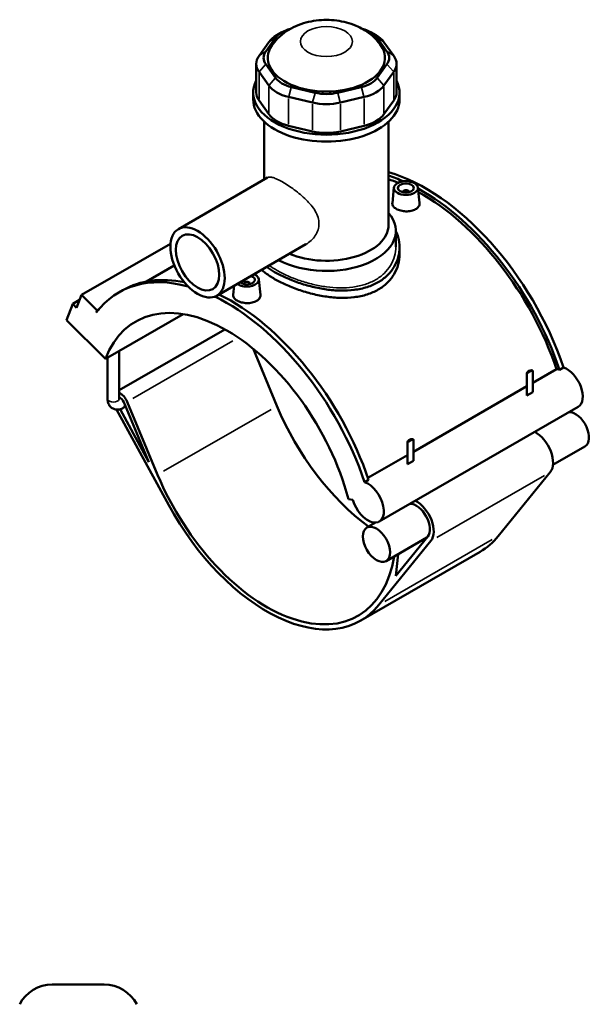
# Model space of a CAD drawing. Header units: inches. Extents: x -3 to 51.4, y -2.5 to 49.9.
# Tile 9 of 9: x 37.3 to 51.4, y 25.7 to 49.9. Entities that reach past the tile are written whole.
import ezdxf

# ---------------------------------------------------------------- set-up
doc = ezdxf.new("R2010")
doc.units = ezdxf.units.IN
doc.header["$MEASUREMENT"] = 0
doc.layers.add('Visible (ANSI)', color=7, linetype='Continuous', lineweight=50)
doc.layers.add('Visible Narrow (ANSI)', color=7, linetype='Continuous', lineweight=35)

msp = doc.modelspace()

# ---------------------------------------------------------------- linework, layer by layer
at = {"layer": 'Visible (ANSI)'}
for p, q in [((43.4128, 49.1531), (43.655, 49.4898)), ((43.8093, 49.6234), (43.6814, 49.5491)), ((46.0023, 49.6234), (46.1302, 49.5491)), ((46.1566, 49.4898), (46.3988, 49.1531)), ((43.4885, 49.3822), (43.2463, 49.0454)), ((46.5653, 49.0454), (46.3231, 49.3822)), ((43.1777, 48.8469), (43.1777, 48.1395)), ((43.655, 48.4986), (43.4128, 48.8353)), ((46.3988, 48.8353), (46.1566, 48.4986)), ((46.6339, 48.8469), (46.6339, 48.1395)), ((43.2463, 48.6483), (43.4885, 48.3115)), ((46.3231, 48.3115), (46.5653, 48.6483)), ((44.6299, 48.1344), (44.0452, 48.2739)), ((45.7664, 48.2739), (45.1817, 48.1344)), ((43.1034, 47.9685), (43.1034, 48.1395)), ((43.9762, 48.0307), (44.5609, 47.8912)), ((45.2507, 47.8912), (45.8354, 48.0307)), ((46.7082, 47.9685), (46.7082, 48.1395)), ((43.4885, 47.6041), (43.2463, 47.9409)), ((46.5653, 47.9409), (46.3231, 47.6041)), ((43.3738, 45.9981), (43.3738, 47.4218)), ((44.5609, 47.1838), (43.9762, 47.3233)), ((45.8354, 47.3233), (45.2507, 47.1838)), ((46.4378, 44.8817), (46.4378, 47.4218)), ((43.4585, 46.0469), (41.2584, 44.7799)), ((46.5712, 45.7996), (46.5305, 45.4199)), ((47.1606, 45.7996), (47.2012, 45.421)), ((46.7872, 45.6926), (46.7872, 45.6852)), ((46.9446, 45.6926), (46.9446, 45.6852)), ((46.618, 44.3435), (46.618, 44.7344)), ((41.0646, 44.4192), (38.874, 43.1577)), ((44.4035, 44.4058), (42.2034, 43.1389)), ((46.7082, 44.3312), (46.7082, 44.1552)), ((41.1594, 43.8852), (40.4716, 43.4891)), ((42.6343, 43.387), (42.6103, 43.1624)), ((42.867, 43.4277), (42.867, 43.4351)), ((43.0244, 43.4277), (43.0244, 43.4351)), ((43.2404, 43.5421), (43.281, 43.1635)), ((38.7519, 42.8403), (38.874, 43.1577)), ((38.874, 43.1577), (39.2572, 42.7758)), ((39.7951, 43.2202), (39.8931, 43.2766)), ((38.5036, 42.539), (38.6561, 42.9358)), ((38.8264, 43.0338), (38.6561, 42.9358)), ((38.6561, 42.9358), (38.7519, 42.8403)), ((39.2572, 42.7758), (39.2367, 42.7224)), ((39.2977, 42.7991), (39.2572, 42.7758)), ((39.4617, 41.5841), (41.3775, 42.6874)), ((38.5036, 42.539), (39.4617, 41.5841)), ((42.4078, 42.311), (39.8026, 40.8108)), ((39.8026, 40.6036), (39.8026, 41.7805)), ((43.0979, 41.8384), (43.6884, 40.4263)), ((39.5142, 40.6036), (39.5142, 41.6144)), ((49.8455, 40.7019), (49.8455, 41.2297)), ((49.8481, 40.6849), (49.8481, 41.2153)), ((49.8692, 41.2467), (49.9676, 41.3034)), ((49.8965, 41.2873), (49.8797, 41.2776)), ((49.9886, 40.9935), (50.5775, 41.3326)), ((49.9886, 41.2962), (49.9886, 40.7657)), ((50.6487, 41.3177), (50.7467, 41.3741)), ((47.0485, 39.3004), (49.8455, 40.9111)), ((49.8481, 40.6849), (49.9886, 40.7657)), ((39.9159, 40.5179), (40.5328, 39.0429)), ((40.7483, 38.7332), (39.9965, 40.5308)), ((39.7369, 40.3372), (41.0215, 37.9845)), ((40.5328, 39.0429), (39.8214, 40.3457)), ((39.96, 40.4126), (39.9019, 40.3792)), ((51.1057, 40.4029), (46.2055, 37.581)), ((46.9053, 39.5366), (46.9053, 39.0087)), ((46.908, 38.9917), (46.908, 39.5221)), ((46.929, 39.5536), (47.0274, 39.6102)), ((46.9564, 39.5942), (46.9396, 39.5845)), ((47.0485, 39.603), (47.0485, 39.0726)), ((51.2764, 39.4303), (50.4882, 38.9764)), ((45.9285, 38.6554), (46.9053, 39.218)), ((46.908, 38.9917), (47.0485, 39.0726)), ((50.4227, 38.7993), (49.1401, 37.2206)), ((45.8465, 38.5522), (45.9445, 38.6087)), ((45.4497, 38.1359), (45.5602, 38.1187)), ((46.1177, 37.5555), (45.9022, 37.4314)), ((46.1999, 35.5275), (47.4825, 37.1062)), ((47.3822, 37.1878), (46.3761, 36.6084)), ((47.402, 37.2121), (46.6179, 36.247)), ((48.6919, 36.8357), (45.7518, 35.1425)), ((46.6179, 36.247), (46.6748, 36.7804)), ((38.1503, 26.188), (39.4324, 26.188))]:
    msp.add_line(p, q, dxfattribs=at)
for centre, start, end in [((38.1503, 25.2868), 90, 152.70323), ((39.4324, 25.2868), 27.29677, 90)]:
    msp.add_arc(centre, 0.9012, start, end, dxfattribs=at)
for centre, major_axis, ratio, start_param, end_param in [((44.3211, 49.3309), (-0.7209, 0), 0.5758617, 5.1427923, 5.8904862), ((45.4905, 49.3309), (0.7209, 0), 0.5758617, 0.3926991, 1.140393), ((44.3211, 49.1836), (-0.9012, 0), 0.5758617, 5.5016397, 5.8904862), ((45.4905, 49.1836), (-0.9012, 0), 0.5758617, 3.5342917, 3.9231383), ((44.9058, 48.9942), (-1.4419, 0), 0.5758617, 5.9111568, 9.7968065), ((44.0789, 48.8469), (-0.9012, 0), 0.5758617, 5.8904862, 6.6758844), ((44.0789, 48.9942), (-0.7209, 0), 0.5758617, 5.8904862, 6.6758844), ((45.7327, 48.9942), (0.7209, 0), 0.5758617, 5.8904862, 6.6758844), ((45.7327, 48.8469), (0.9012, 0), 0.5758617, 5.8904862, 6.6758844), ((44.3211, 48.6575), (-0.7209, 0), 0.5758617, 0.3926991, 1.1780972), ((45.4905, 48.6575), (0.7209, 0), 0.5758617, 5.1050881, 5.8904862), ((44.9058, 48.1395), (-1.8024, 0), 0.5758617, 5.9951502, 9.712813), ((44.3211, 48.5101), (0.9012, 0), 0.5758617, 3.5342917, 4.3196899), ((45.4905, 48.5101), (0.9012, 0), 0.5758617, 5.1050881, 5.8904862), ((44.0789, 48.1395), (-0.9012, 0), 0.5758617, 0, 0.3926991), ((44.9058, 48.518), (-0.7209, 0), 0.5758617, 1.1780972, 1.9634954), ((45.7327, 48.1395), (0.9012, 0), 0.5758617, 5.8904862, 6.2831853), ((44.9058, 47.9685), (-1.8024, 0), 0.5758617, 0, 3.1415927), ((44.9058, 48.3707), (0.9012, 0), 0.5758617, 4.3196899, 5.1050881), ((44.3211, 47.8027), (-0.9012, 0), 0.5758617, 0.3926991, 1.1780972), ((45.4905, 47.8027), (0.9012, 0), 0.5758617, 5.1050881, 5.8904862), ((44.9058, 47.6633), (-0.9012, 0), 0.5758617, 1.1780972, 1.9634954), ((47.3559, 41.4219), (-2.6605, 4.6201), 0.5780931, 4.3812083, 5.7457364), ((47.2579, 41.3655), (2.6605, -4.6201), 0.5780931, 2.4795724, 2.5774261), ((47.2579, 41.3655), (-2.6084, 4.5295), 0.5780931, 5.6574668, 5.7234787), ((46.8659, 45.6926), (-0.0787, 0), 0.5758617, 2.9729035, 6.4518745), ((47.2579, 41.3655), (2.6605, -4.6201), 0.5780931, 1.2396157, 2.3833114), ((47.2579, 41.3655), (-2.6084, 4.5295), 0.5780931, 4.384141, 5.5227723), ((44.9058, 44.7344), (1.7122, 0), 0.5758617, 3.9551748, 6.74614), ((44.9058, 44.8817), (1.532, 0), 0.5758617, 4.077153, 6.2831853), ((42.4557, 38.6001), (-2.6605, 4.6201), 0.5780931, 5.7563716, 6.5230968), ((42.9457, 43.5316), (0.2953, 0), 0.5758617, 3.7822299, 7.2133444), ((42.9457, 43.5316), (0.1969, 0), 0.5758617, 3.7088819, 7.2866924), ((42.5537, 38.6565), (-2.6605, 4.6201), 0.5780931, 5.8089372, 6.2831853), ((42.9457, 43.4351), (-0.0787, 0), 0.5758617, 2.9729035, 6.4518745), ((42.5537, 38.6565), (2.6605, -4.6201), 0.5780931, 1.2396157, 2.436218), ((42.4557, 38.6001), (-2.2486, 3.9047), 0.5780931, 4.2779904, 6.7214513), ((42.4557, 38.6001), (-2.6605, 4.6201), 0.5780931, 4.3812083, 5.5790057), ((49.9636, 41.2297), (-0.1181, 0), 0.5758617, 5.5016397, 6.4967918), ((49.9636, 41.249), (-0.0945, 0), 0.5758617, 4.6698879, 6.3256863), ((50.731, 40.827), (-0.2767, 0.4806), 0.5780931, 5.7110167, 5.901862), ((50.829, 40.8834), (0.2767, -0.4806), 0.5780931, 0, 2.569424), ((39.8299, 40.5041), (-0.1394, 0.2421), 0.5780931, 4.4960022, 5.6384643), ((39.8299, 40.5041), (0.072, -0.125), 0.5780931, 1.3544095, 2.6293968), ((46.3759, 40.8576), (2.2486, -3.9047), 0.5780931, 4.4960022, 5.3639968), ((51.0394, 39.8418), (-0.237, 0.4115), 0.5780931, 3.1415927, 5.9797429), ((50.0594, 39.2774), (0.3044, -0.5286), 0.5780931, 0.2180701, 2.4081084), ((47.0234, 39.5366), (-0.1181, 0), 0.5758617, 5.5016397, 6.4967918), ((47.0234, 39.5559), (-0.0945, 0), 0.5758617, 4.6698879, 6.3256863), ((43.4357, 39.1644), (2.2486, -3.9047), 0.5780931, 4.4960022, 6.8973852), ((45.9287, 38.0616), (0.2767, -0.4806), 0.5780931, 4.2779904, 8.8526093), ((47.1192, 37.5843), (0.3044, -0.5286), 0.5780931, 0.2180701, 2.4081084), ((43.4357, 39.1644), (2.316, -4.0219), 0.5780931, 4.6731158, 6.5012554), ((47.1192, 37.5843), (0.237, -0.4115), 0.5780931, 0.2180701, 2.8381503), ((46.3759, 40.8576), (2.316, -4.0219), 0.5780931, 0, 0.2180701)]:
    msp.add_ellipse(centre, major_axis=major_axis, ratio=ratio, start_param=start_param, end_param=end_param, dxfattribs=at)
for centre, major_axis, ratio in [((46.8659, 45.7891), (-0.2953, 0), 0.5758617), ((46.8659, 45.7891), (0.1969, 0), 0.5758617), ((41.7309, 43.9594), (-0.4725, 0.8205), 0.5780931), ((41.7309, 43.9594), (-0.378, 0.6564), 0.5780931), ((46.1392, 37.0199), (-0.237, 0.4115), 0.5780931)]:
    msp.add_ellipse(centre, major_axis=major_axis, ratio=ratio, dxfattribs=at)
for points, knots in [([(46.249, 49.296), (46.174, 49.4067), (46.0876, 49.4954), (45.8815, 49.6635), (45.7596, 49.7316), (45.4802, 49.85), (45.3214, 49.8896), (44.993, 49.9321), (44.8234, 49.9323), (44.4856, 49.8894), (44.3175, 49.8469), (43.9955, 49.7046), (43.8392, 49.6091), (43.6492, 49.4119), (43.604, 49.3573), (43.5625, 49.296)], [1.1574267, 1.1574267, 1.1574267, 1.1574267, 1.4003574, 1.4003574, 1.7217975, 1.7217975, 2.1352261, 2.1352261, 2.5730226, 2.5730226, 3.0108124, 3.0108124, 3.4205365, 3.4205365, 3.5549623, 3.5549623, 3.5549623, 3.5549623]), ([(47.1038, 45.2671), (47.074, 45.2499), (47.0361, 45.2355), (46.9533, 45.2175), (46.9083, 45.2139), (46.8239, 45.2162), (46.7789, 45.2223), (46.6962, 45.2438), (46.6585, 45.2591), (46.5988, 45.2935), (46.5729, 45.3148), (46.5385, 45.3607), (46.53, 45.3854), (46.5299, 45.4123), (46.5301, 45.4161), (46.5305, 45.4199)], [0, 0, 0, 0, 0.321687, 0.321687, 0.643374, 0.643374, 0.9648534, 0.9648534, 1.2863328, 1.2863328, 1.6078122, 1.6078122, 1.9292915, 1.9292915, 1.9809557, 1.9809557, 1.9809557, 1.9809557]), ([(47.2012, 45.421), (47.2016, 45.4168), (47.2019, 45.4126), (47.202, 45.383), (47.1937, 45.3559), (47.1595, 45.3065), (47.1337, 45.2842), (47.1038, 45.2671)], [4.4493748, 4.4493748, 4.4493748, 4.4493748, 4.5019571, 4.5019571, 4.82364413, 4.82364413, 5.14533115, 5.14533115, 5.14533115, 5.14533115]), ([(46.618, 44.7292), (46.6416, 44.6795), (46.6606, 44.6284), (46.6975, 44.4949), (46.7082, 44.4117), (46.7082, 44.2508), (46.6975, 44.1674), (46.6522, 44.003), (46.6177, 43.922), (46.5262, 43.7699), (46.469, 43.6987), (46.3364, 43.5719), (46.2609, 43.5163), (46.1803, 43.4698)], [9.0143503, 9.0143503, 9.0143503, 9.0143503, 9.5627615, 9.5627615, 10.43196, 10.43196, 11.3015529, 11.3015529, 12.1711458, 12.1711458, 13.0407387, 13.0407387, 13.9103316, 13.9103316, 13.9103316, 13.9103316]), ([(46.7082, 44.1552), (46.7082, 44.0741), (46.6975, 43.9901), (46.6523, 43.8244), (46.6178, 43.7427), (46.5263, 43.5896), (46.4691, 43.5179), (46.3365, 43.3905), (46.261, 43.3347), (46.1803, 43.2882)], [24.3595458, 24.3595458, 24.3595458, 24.3595458, 25.2297958, 25.2297958, 26.1000458, 26.1000458, 26.9702958, 26.9702958, 27.8405458, 27.8405458, 27.8405458, 27.8405458]), ([(46.1803, 43.2882), (46.0995, 43.2417), (46.0084, 43.2016), (45.8106, 43.1387), (45.7039, 43.116), (45.4819, 43.0886), (45.3664, 43.0839), (45.1346, 43.0901), (45.0182, 43.101), (44.7934, 43.1336), (44.6771, 43.1566), (44.4452, 43.2141), (44.3297, 43.2485), (44.1076, 43.3255), (44.0009, 43.368), (43.8031, 43.4572), (43.712, 43.5038), (43.5506, 43.5968), (43.4751, 43.6461), (43.3739, 43.7232), (43.3416, 43.7502), (43.3121, 43.7773)], [0, 0, 0, 0, 0.87025, 0.87025, 1.7405, 1.7405, 2.6107501, 2.6107501, 3.4810001, 3.4810001, 4.3507842, 4.3507842, 5.2205683, 5.2205683, 6.0903524, 6.0903524, 6.9601365, 6.9601365, 7.8299206, 7.8299206, 8.2875567, 8.2875567, 8.2875567, 8.2875567]), ([(46.1803, 43.4698), (46.0996, 43.4233), (46.0085, 43.3831), (45.8108, 43.3197), (45.7041, 43.2965), (45.4821, 43.268), (45.3666, 43.2626), (45.1347, 43.2675), (45.0183, 43.2777), (44.7933, 43.309), (44.6769, 43.3313), (44.445, 43.3876), (44.3295, 43.4215), (44.1074, 43.4975), (44.0007, 43.5397), (43.803, 43.6283), (43.712, 43.6748), (43.6313, 43.7212)], [13.9103316, 13.9103316, 13.9103316, 13.9103316, 14.7799245, 14.7799245, 15.6495174, 15.6495174, 16.5191103, 16.5191103, 17.3887032, 17.3887032, 18.2579018, 18.2579018, 19.1271003, 19.1271003, 19.9962989, 19.9962989, 20.8654974, 20.8654974, 20.8654974, 20.8654974]), ([(43.1836, 43.0096), (43.1538, 42.9924), (43.1159, 42.978), (43.0331, 42.96), (42.9881, 42.9564), (42.9037, 42.9587), (42.8587, 42.9648), (42.776, 42.9863), (42.7383, 43.0016), (42.6786, 43.036), (42.6527, 43.0573), (42.6183, 43.1032), (42.6098, 43.128), (42.6097, 43.1549), (42.6099, 43.1586), (42.6103, 43.1624)], [2.5726656, 2.5726656, 2.5726656, 2.5726656, 2.8943526, 2.8943526, 3.2160396, 3.2160396, 3.537519, 3.537519, 3.8589984, 3.8589984, 4.1804777, 4.1804777, 4.5019571, 4.5019571, 4.5536213, 4.5536213, 4.5536213, 4.5536213]), ([(43.281, 43.1635), (43.2814, 43.1593), (43.2817, 43.1551), (43.2818, 43.1255), (43.2735, 43.0984), (43.2393, 43.049), (43.2135, 43.0268), (43.1836, 43.0096)], [7.02204037, 7.02204037, 7.02204037, 7.02204037, 7.07462268, 7.07462268, 7.3963097, 7.3963097, 7.71799672, 7.71799672, 7.71799672, 7.71799672]), ([(39.5142, 40.6036), (39.5142, 40.5698), (39.5187, 40.5354), (39.5408, 40.4696), (39.5579, 40.4378), (39.6018, 40.39), (39.6253, 40.3723), (39.6754, 40.348), (39.7015, 40.3409), (39.7558, 40.335), (39.7837, 40.3372), (39.8428, 40.35), (39.8729, 40.3626), (39.901, 40.3787), (39.9014, 40.3789), (39.9019, 40.3792)], [1.5707963, 1.5707963, 1.5707963, 1.5707963, 1.8849556, 1.8849556, 2.1781058, 2.1781058, 2.3992689, 2.3992689, 2.607476, 2.607476, 2.8409253, 2.8409253, 3.1370188, 3.1370188, 3.1415927, 3.1415927, 3.1415927, 3.1415927]), ([(39.8026, 40.6036), (39.8026, 40.5991), (39.803, 40.5958), (39.8034, 40.5933), (39.8036, 40.5929), (39.8036, 40.5929)], [1.57079633, 1.57079633, 1.57079633, 1.57079633, 1.75773442, 1.75773442, 1.85208089, 1.85208089, 1.85208089, 1.85208089])]:
    msp.add_open_spline(points, degree=3, knots=knots, dxfattribs=at)
for points in [[(43.6313, 43.7212), (43.5611, 43.7616), (43.4949, 43.8043), (43.4351, 43.8482)], [(49.8455, 40.7019), (49.8455, 40.6965), (49.8463, 40.6907), (49.8481, 40.6849)], [(46.9053, 39.0087), (46.9053, 39.0033), (46.9062, 38.9976), (46.908, 38.9917)]]:
    msp.add_open_spline(points, degree=3, dxfattribs=at)
for points, weights in [([(49.8481, 41.2153), (49.8598, 41.2334), (49.8692, 41.2467)], [1, 1.00992428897, 1]), ([(49.9676, 41.3034), (49.9769, 41.3008), (49.9886, 41.2962)], [1, 1.00992428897, 1]), ([(46.908, 39.5221), (46.9197, 39.5402), (46.929, 39.5536)], [1, 1.00992428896, 1]), ([(47.0274, 39.6102), (47.0368, 39.6077), (47.0485, 39.603)], [1, 1.00992428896, 1])]:
    msp.add_rational_spline(points, weights, degree=2, dxfattribs=at)
at = {"layer": 'Visible Narrow (ANSI)'}
for p, q in [((43.6467, 49.4844), (43.4968, 49.3876)), ((46.1649, 49.4844), (46.3148, 49.3876)), ((43.4045, 49.1477), (43.2546, 49.0508)), ((46.4071, 49.1477), (46.557, 49.0508)), ((43.4045, 48.826), (43.2546, 48.6576)), ((46.4071, 48.826), (46.557, 48.6576)), ((43.2463, 47.9762), (43.2463, 48.6129)), ((43.6467, 48.4893), (43.4968, 48.3209)), ((46.1649, 48.4893), (46.3148, 48.3209)), ((46.5653, 48.6129), (46.5653, 47.9762)), ((43.4885, 48.2762), (43.4885, 47.6395)), ((44.0417, 48.2618), (43.9796, 48.0428)), ((45.7699, 48.2618), (45.8319, 48.0428)), ((46.3231, 47.6395), (46.3231, 48.2762)), ((43.9762, 47.3587), (43.9762, 47.9953)), ((44.6264, 48.1223), (44.5644, 47.9034)), ((45.1851, 48.1223), (45.2472, 47.9034)), ((45.8354, 47.9953), (45.8354, 47.3587)), ((44.5609, 47.8558), (44.5609, 47.2192)), ((45.2507, 47.2192), (45.2507, 47.8558)), ((42.5988, 42.0294), (40.1335, 40.6097)), ((43.5414, 40.3417), (40.8953, 38.8179)), ((50.2757, 38.7147), (47.6295, 37.1909)), ((48.9931, 37.1359), (46.3469, 35.6121))]:
    msp.add_line(p, q, dxfattribs=at)
msp.add_ellipse((44.9058, 49.3931), major_axis=(-0.6411, 0), ratio=0.5758617, dxfattribs=at)
for centre, major_axis, ratio, start_param, end_param in [((39.6584, 40.6036), (0.1442, 0), 0.5758617, 3.2986723, 6.1261057), ((39.8299, 40.5041), (0.072, -0.125), 0.5780931, 0.0677205, 1.286689)]:
    msp.add_ellipse(centre, major_axis=major_axis, ratio=ratio, start_param=start_param, end_param=end_param, dxfattribs=at)
for points, knots in [([(43.4585, 46.0469), (43.4733, 46.0554), (43.4916, 46.0599), (43.5367, 46.0595), (43.5635, 46.0546), (43.6254, 46.0356), (43.6606, 46.0214), (43.7374, 45.9851), (43.7792, 45.9629), (43.8658, 45.913), (43.9129, 45.8841), (44.0112, 45.8195), (44.0624, 45.7839), (44.1649, 45.7083), (44.2162, 45.6682), (44.3147, 45.5857), (44.3618, 45.5434), (44.4482, 45.459), (44.4907, 45.4137), (44.5683, 45.3193), (44.6035, 45.2701), (44.6618, 45.1694), (44.6849, 45.1177), (44.7159, 45.0141), (44.7237, 44.9622), (44.7237, 44.9117)], [9.3802746, 9.3802746, 9.3802746, 9.3802746, 9.8420193, 9.8420193, 10.3086794, 10.3086794, 10.7753395, 10.7753395, 11.2419996, 11.2419996, 11.7086597, 11.7086597, 12.1753198, 12.1753198, 12.6419799, 12.6419799, 13.10864, 13.10864, 13.5788132, 13.5788132, 14.0489864, 14.0489864, 14.5191596, 14.5191596, 14.9893328, 14.9893328, 14.9893328, 14.9893328]), ([(44.7237, 44.9117), (44.7237, 44.8613), (44.7159, 44.8103), (44.6849, 44.7116), (44.6618, 44.6638), (44.6035, 44.5752), (44.5683, 44.5343), (44.4907, 44.4626), (44.4482, 44.4317), (44.4044, 44.4063), (44.4039, 44.4061), (44.4035, 44.4058)], [0, 0, 0, 0, 0.4701732, 0.4701732, 0.9403464, 0.9403464, 1.4105196, 1.4105196, 1.8806928, 1.8806928, 1.8856081, 1.8856081, 1.8856081, 1.8856081]), ([(46.618, 44.3435), (46.618, 44.2678), (46.6079, 44.1894), (46.5649, 44.0347), (46.5321, 43.9584), (46.445, 43.8152), (46.3907, 43.7481), (46.2648, 43.6284), (46.1931, 43.5758), (46.1165, 43.5317)], [23.1057848, 23.1057848, 23.1057848, 23.1057848, 23.9311637, 23.9311637, 24.7565427, 24.7565427, 25.5819216, 25.5819216, 26.4073006, 26.4073006, 26.4073006, 26.4073006]), ([(46.1165, 43.5317), (46.0399, 43.4876), (45.9535, 43.4492), (45.7658, 43.3883), (45.6644, 43.3657), (45.4535, 43.3374), (45.3438, 43.3315), (45.1234, 43.3345), (45.0127, 43.3433), (44.7989, 43.3716), (44.6883, 43.392), (44.4678, 43.444), (44.3581, 43.4755), (44.1471, 43.5466), (44.0458, 43.5862), (43.858, 43.6698), (43.7716, 43.7138), (43.6249, 43.7983), (43.5588, 43.8412), (43.4998, 43.8854)], [0, 0, 0, 0, 0.8253789, 0.8253789, 1.6507579, 1.6507579, 2.4761368, 2.4761368, 3.3015158, 3.3015158, 4.1265931, 4.1265931, 4.9516704, 4.9516704, 5.7767478, 5.7767478, 6.6018251, 6.6018251, 7.3580283, 7.3580283, 7.3580283, 7.3580283])]:
    msp.add_open_spline(points, degree=3, knots=knots, dxfattribs=at)

doc.saveas('drawing.dxf')
